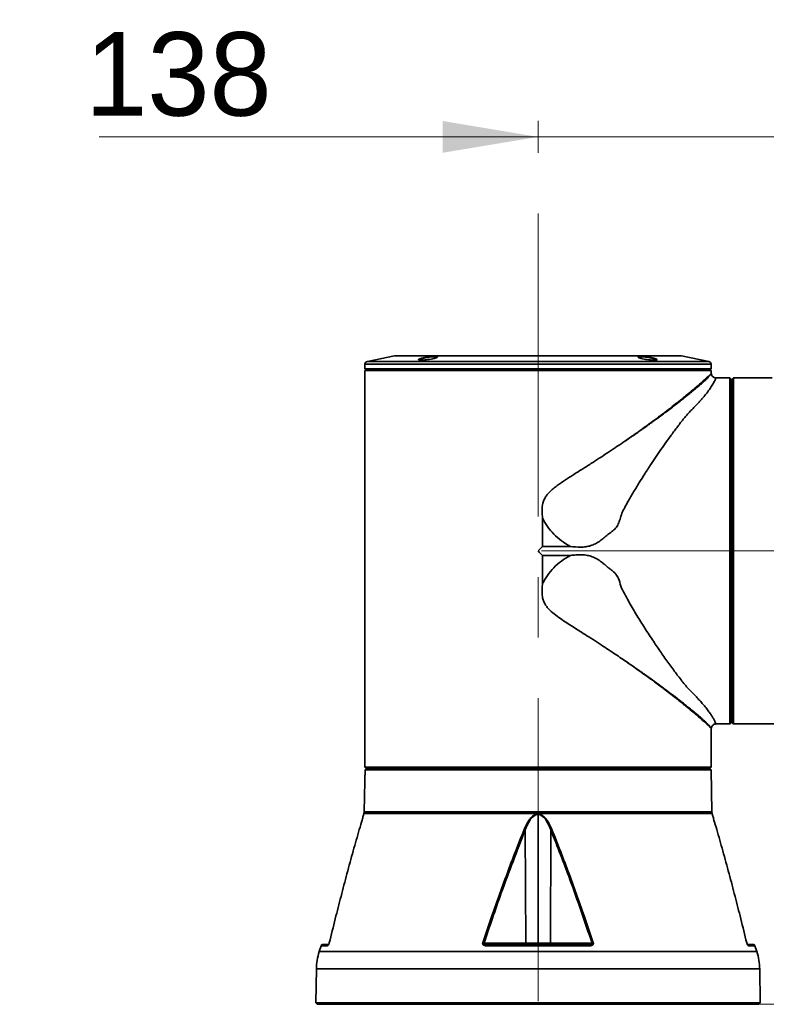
# Model space of a CAD drawing. Header units: millimetres. Extents: x 0 to 3360, y 0 to 2379.
# Tile 12 of 21: x 1221 to 1471, y 1025 to 1355. Entities that reach past the tile are written whole.
import ezdxf

# ---------------------------------------------------------------- set-up
doc = ezdxf.new("R2010")
doc.units = ezdxf.units.MM
doc.header["$LTSCALE"] = 8
doc.linetypes.add('CENTERX2', pattern=[20.32, 12.7, -2.54, 2.54, -2.54])
doc.layers.get('0').update_dxf_attribs({"lineweight": 18})
doc.layers.add('中心线层', color=6, linetype='CENTERX2', lineweight=25)
doc.layers.add('标注层', color=150, linetype='Continuous', lineweight=18)
doc.styles.add('SLDTEXTSTYLE1', font='txt')
doc.dimstyles.new('SLDDIMSTYLE0', dxfattribs={"dimtxt": 28, "dimasz": 32, "dimexe": 0, "dimexo": 0.0625, "dimgap": 7, "dimtad": 1, "dimrnd": 1e-09, "dimzin": 12, "dimdsep": 46, "dimtxsty": 'SLDTEXTSTYLE1', "dimcen": 0.09, "dimdle": 64, "dimadec": 0, "dimazin": 3, "dimtfac": 1, "dimtdec": 3, "dimtmove": 0, "dimatfit": 0, "dimfxl": 1, "dimfrac": 2, "dimtolj": 1, "dimarcsym": 0})
doc.dimstyles.new('SLDDIMSTYLE1', dxfattribs={"dimtxt": 28, "dimasz": 32, "dimexe": 0, "dimexo": 0.0625, "dimgap": 7, "dimtad": 1, "dimrnd": 1e-09, "dimzin": 12, "dimdsep": 46, "dimtxsty": 'SLDTEXTSTYLE1', "dimcen": 0.09, "dimdle": 64, "dimadec": 0, "dimazin": 3, "dimtfac": 1, "dimtdec": 3, "dimtofl": 0, "dimtmove": 0, "dimatfit": 3, "dimfxl": 1, "dimfrac": 2, "dimtolj": 1, "dimarcsym": 0})

# ---------------------------------------------------------------- blocks, each defined once
blk = doc.blocks.new('*X25')
at = {"layer": '标注层', "linetype": 'Continuous'}
for points in [[(1394.51, 1315.84), (1362.51, 1310.51), (1362.51, 1321.18)], [(1532.51, 1315.84), (1564.51, 1310.51), (1564.51, 1321.18)]]:
    blk.add_hatch(color=0, dxfattribs=at).paths.add_polyline_path(points, flags=0)
at = {"layer": '标注层', "color": 0, "linetype": 'Continuous'}
for p, q in [((1394.51, 1321.16), (1394.51, 1315.84)), ((1596.51, 1315.84), (1247.4, 1315.84)), ((1532.51, 1196.59), (1532.51, 1315.84))]:
    blk.add_line(p, q, dxfattribs=at)
at = {"layer": '标注层', "color": 0, "insert": (1274, 1336.76), "char_height": 28, "width": 106.3687, "attachment_point": 5, "style": 'SLDTEXTSTYLE1'}
blk.add_mtext('138', dxfattribs=at)
blk = doc.blocks.new('*X26')
at = {"layer": '标注层'}
for points in [[(1700.1, 1177.02), (1696.1, 1145.02), (1704.1, 1145.02)], [(1700.1, 1025.02), (1704.1, 1057.02), (1696.1, 1057.02)]]:
    blk.add_hatch(color=256, dxfattribs=at).paths.add_polyline_path(points, flags=0)
for p, q in [((1596.3, 1177.02), (1716.1, 1177.02)), ((1700.1, 1025.02), (1700.1, 1177.02)), ((1468.5, 1025.02), (1716.1, 1025.02))]:
    blk.add_line(p, q, dxfattribs=at)
at = {"layer": '标注层', "insert": (1664, 1076.58), "char_height": 28, "width": 106.0559, "attachment_point": 1, "rotation": 90, "style": 'SLDTEXTSTYLE1'}
blk.add_mtext('152', dxfattribs=at)

msp = doc.modelspace()

# ---------------------------------------------------------------- linework, layer by layer
at = {"color": 7, "linetype": 'Continuous', "lineweight": 35}
for p, q in [((1346.388, 1242.398), (1337.317, 1240.584)), ((1442.443, 1242.417), (1346.584, 1242.417)), ((1451.71, 1240.584), (1442.639, 1242.398)), ((1336.514, 1239.603), (1336.514, 1238.123)), ((1336.514, 1238.123), (1452.514, 1238.123)), ((1337.014, 1238.02), (1336.514, 1237.52)), ((1337.014, 1238.123), (1337.014, 1238.02)), ((1337.014, 1238.02), (1452.014, 1238.02)), ((1452.014, 1238.02), (1452.014, 1238.123)), ((1452.514, 1237.52), (1452.014, 1238.02)), ((1452.514, 1238.123), (1452.514, 1239.603)), ((1336.514, 1237.52), (1336.514, 1108.023)), ((1336.514, 1237.52), (1452.514, 1237.52)), ((1452.514, 1236.505), (1452.514, 1237.52)), ((1455.314, 1235.023), (1454.103, 1235.023)), ((1455.314, 1235.023), (1455.313, 1235.014)), ((1458.81, 1235.014), (1455.313, 1235.014)), ((1455.314, 1235.014), (1455.314, 1235.023)), ((1459.002, 1234.823), (1458.81, 1235.014)), ((1458.811, 1235.014), (1459.002, 1234.823)), ((1459.31, 1234.515), (1459.002, 1234.823)), ((1459.002, 1234.823), (1459.311, 1234.515)), ((1459.825, 1234.823), (1459.516, 1234.515)), ((1460.016, 1235.014), (1459.825, 1234.823)), ((1463.513, 1235.014), (1460.016, 1235.014)), ((1463.514, 1235.014), (1463.513, 1235.014)), ((1473.031, 1235.023), (1463.514, 1235.023)), ((1459.313, 1234.515), (1459.31, 1234.515)), ((1459.314, 1234.515), (1459.314, 1233.801)), ((1459.517, 1232.023), (1459.314, 1232.023)), ((1459.516, 1234.515), (1459.513, 1234.515)), ((1423.632, 1213.832), (1423.551, 1213.777)), ((1396.032, 1178.546), (1396.032, 1187.976)), ((1394.509, 1177.023), (1396.032, 1178.546)), ((1405.378, 1178.546), (1396.032, 1178.546)), ((1396.032, 1175.5), (1405.378, 1175.5)), ((1396.032, 1166.07), (1396.032, 1175.5)), ((1423.544, 1140.274), (1423.528, 1140.284)), ((1458.811, 1119.023), (1459.311, 1119.523)), ((1459.314, 1122.023), (1459.517, 1122.023)), ((1459.513, 1119.531), (1459.516, 1119.531)), ((1459.516, 1119.531), (1459.825, 1119.223)), ((1459.825, 1119.223), (1460.016, 1119.032)), ((1452.514, 1108.023), (1452.514, 1117.541)), ((1454.103, 1119.023), (1458.811, 1119.023)), ((1460.016, 1119.032), (1463.513, 1119.032)), ((1463.513, 1119.032), (1463.514, 1119.032)), ((1463.514, 1119.023), (1593.011, 1119.023)), ((1336.514, 1108.023), (1336.522, 1108.023)), ((1336.522, 1108.023), (1336.522, 1104.526)), ((1452.505, 1108.023), (1452.505, 1104.526)), ((1452.505, 1108.023), (1452.505, 1108.023)), ((1452.505, 1104.526), (1452.505, 1108.023)), ((1336.539, 1103.603), (1336.473, 1099.823)), ((1336.522, 1104.526), (1452.505, 1104.526)), ((1336.522, 1104.526), (1336.713, 1104.335)), ((1452.497, 1103.603), (1336.539, 1103.603)), ((1336.713, 1104.335), (1337.021, 1104.026)), ((1452.273, 1103.823), (1336.763, 1103.823)), ((1336.763, 1103.823), (1336.763, 1103.823)), ((1337.021, 1104.026), (1452.005, 1104.026)), ((1337.021, 1104.026), (1337.021, 1104.023)), ((1339.514, 1104.027), (1339.514, 1103.823)), ((1449.514, 1103.823), (1449.514, 1104.027)), ((1452.005, 1104.026), (1452.313, 1104.335)), ((1452.005, 1104.023), (1452.005, 1104.026)), ((1452.314, 1104.335), (1452.006, 1104.026)), ((1452.006, 1104.026), (1452.006, 1104.023)), ((1452.273, 1103.823), (1452.497, 1103.603)), ((1452.313, 1104.335), (1452.505, 1104.526)), ((1452.497, 1103.603), (1452.741, 1089.602)), ((1336.465, 1099.823), (1336.286, 1089.602)), ((1336.473, 1099.823), (1336.465, 1099.823)), ((1336.286, 1089.602), (1452.741, 1089.602)), ((1336.189, 1089.021), (1336.119, 1088.802)), ((1452.838, 1089.021), (1336.189, 1089.021)), ((1394.514, 1045.519), (1394.514, 1088.652)), ((1452.838, 1089.021), (1452.909, 1088.802)), ((1390.191, 1083.469), (1390.381, 1045.519)), ((1398.836, 1083.469), (1398.646, 1045.519)), ((1321.843, 1044.677), (1321.197, 1042.681)), ((1324.003, 1044.677), (1321.843, 1044.677)), ((1322.318, 1045.023), (1324.464, 1045.023)), ((1376.4, 1045.519), (1390.381, 1045.519)), ((1412.1, 1044.677), (1376.927, 1044.677)), ((1377.042, 1045.023), (1411.985, 1045.023)), ((1390.381, 1045.519), (1394.514, 1045.519)), ((1394.514, 1045.519), (1398.646, 1045.519)), ((1398.646, 1045.519), (1412.627, 1045.519)), ((1464.563, 1045.023), (1466.709, 1045.023)), ((1467.184, 1044.677), (1465.024, 1044.677)), ((1467.184, 1044.677), (1467.83, 1042.681)), ((1321.197, 1042.681), (1467.83, 1042.681)), ((1320.229, 1036.874), (1320.031, 1025.514)), ((1468.798, 1036.874), (1320.229, 1036.874)), ((1468.798, 1036.874), (1468.996, 1025.514)), ((1320.031, 1025.514), (1468.996, 1025.514)), ((1320.031, 1025.514), (1320.522, 1025.023)), ((1468.505, 1025.023), (1320.522, 1025.023)), ((1468.996, 1025.514), (1468.505, 1025.023))]:
    msp.add_line(p, q, dxfattribs=at)
at = {"color": 8, "linetype": 'Continuous', "lineweight": 35}
for p, q in [((1442.639, 1242.398), (1346.388, 1242.398)), ((1336.514, 1239.603), (1452.514, 1239.603)), ((1451.71, 1240.584), (1337.317, 1240.584))]:
    msp.add_line(p, q, dxfattribs=at)
at = {"color": 7, "linetype": 'Continuous', "lineweight": 35}
for points in [[(1458.811, 1119.023), (1458.81, 1119.024), (1458.81, 1119.226), (1458.81, 1119.779), (1458.809, 1120.681), (1458.809, 1121.924), (1458.809, 1123.502), (1458.808, 1125.405), (1458.808, 1127.622), (1458.808, 1130.139), (1458.807, 1132.941), (1458.807, 1136.011), (1458.807, 1139.329), (1458.807, 1142.877), (1458.806, 1146.632), (1458.806, 1150.572), (1458.806, 1154.673), (1458.806, 1158.909), (1458.806, 1163.255), (1458.806, 1167.685), (1458.806, 1172.172), (1458.806, 1176.688), (1458.806, 1181.206), (1458.806, 1185.699), (1458.806, 1190.139), (1458.806, 1194.499), (1458.806, 1198.753), (1458.806, 1202.876), (1458.806, 1206.841), (1458.807, 1210.625), (1458.807, 1214.205), (1458.807, 1217.559), (1458.807, 1220.666), (1458.808, 1223.509), (1458.808, 1226.069), (1458.808, 1228.331), (1458.809, 1230.282), (1458.809, 1231.909), (1458.809, 1233.202), (1458.81, 1234.155), (1458.81, 1234.76), (1458.81, 1235.014)], [(1460.016, 1235.014), (1460.016, 1234.75), (1460.016, 1234.12), (1460.015, 1233.128), (1460.015, 1231.78), (1460.015, 1230.084), (1460.014, 1228.052), (1460.014, 1225.697), (1460.014, 1223.032), (1460.013, 1220.076), (1460.013, 1216.846), (1460.013, 1213.364), (1460.012, 1209.652), (1460.012, 1205.732), (1460.012, 1201.631), (1460.012, 1197.373), (1460.012, 1192.986), (1460.012, 1188.498), (1460.012, 1183.937), (1460.012, 1179.333), (1460.012, 1174.713), (1460.012, 1170.108), (1460.012, 1165.548), (1460.012, 1161.06), (1460.012, 1156.673), (1460.012, 1152.415), (1460.012, 1148.313), (1460.012, 1144.394), (1460.013, 1140.681), (1460.013, 1137.199), (1460.013, 1133.97), (1460.014, 1131.014), (1460.014, 1128.349), (1460.014, 1125.993), (1460.015, 1123.961), (1460.015, 1122.266), (1460.015, 1120.918), (1460.016, 1119.926), (1460.016, 1119.295), (1460.016, 1119.032)], [(1459.311, 1119.523), (1459.31, 1119.552), (1459.31, 1119.879), (1459.31, 1120.564), (1459.309, 1121.605), (1459.309, 1122.993), (1459.309, 1124.722), (1459.308, 1126.779), (1459.308, 1129.152), (1459.308, 1131.826), (1459.307, 1134.784), (1459.307, 1138.008), (1459.307, 1141.477), (1459.306, 1145.169), (1459.306, 1149.062), (1459.306, 1153.13), (1459.306, 1157.349), (1459.306, 1161.691), (1459.306, 1166.13), (1459.306, 1170.637), (1459.306, 1175.184), (1459.306, 1179.743), (1459.306, 1184.285), (1459.306, 1188.781), (1459.306, 1193.203), (1459.306, 1197.523), (1459.306, 1201.715), (1459.306, 1205.751), (1459.307, 1209.607), (1459.307, 1213.258), (1459.307, 1216.681), (1459.307, 1219.855), (1459.308, 1222.76), (1459.308, 1225.377), (1459.308, 1227.69), (1459.309, 1229.684), (1459.309, 1231.348), (1459.309, 1232.67), (1459.31, 1233.642), (1459.31, 1234.258), (1459.31, 1234.515)], [(1459.516, 1234.515), (1459.516, 1234.256), (1459.516, 1233.634), (1459.515, 1232.653), (1459.515, 1231.318), (1459.515, 1229.639), (1459.514, 1227.625), (1459.514, 1225.291), (1459.514, 1222.65), (1459.513, 1219.719), (1459.513, 1216.517), (1459.513, 1213.064), (1459.512, 1209.383), (1459.512, 1205.496), (1459.512, 1201.429), (1459.512, 1197.206), (1459.512, 1192.855), (1459.512, 1188.404), (1459.512, 1183.881), (1459.512, 1179.314), (1459.512, 1174.732), (1459.512, 1170.165), (1459.512, 1165.642), (1459.512, 1161.19), (1459.512, 1156.84), (1459.512, 1152.617), (1459.512, 1148.549), (1459.512, 1144.663), (1459.513, 1140.981), (1459.513, 1137.529), (1459.513, 1134.327), (1459.514, 1131.396), (1459.514, 1128.755), (1459.514, 1126.42), (1459.515, 1124.407), (1459.515, 1122.728), (1459.515, 1121.393), (1459.516, 1120.412), (1459.516, 1119.789), (1459.516, 1119.531)], [(1336.473, 1099.823), (1336.482, 1100.298), (1336.539, 1103.603)], [(1336.539, 1103.603), (1336.593, 1103.656), (1336.763, 1103.823)], [(1336.763, 1103.823), (1336.593, 1103.656), (1336.539, 1103.603)], [(1377.042, 1045.023), (1377.023, 1045.017), (1377.005, 1044.998), (1376.987, 1044.968), (1376.971, 1044.927), (1376.956, 1044.876), (1376.944, 1044.816), (1376.934, 1044.749), (1376.927, 1044.677)], [(1390.668, 1045.023), (1390.612, 1045.032), (1390.559, 1045.061), (1390.51, 1045.106), (1390.466, 1045.168), (1390.43, 1045.243), (1390.404, 1045.329), (1390.387, 1045.422), (1390.381, 1045.519)], [(1398.359, 1045.023), (1398.415, 1045.032), (1398.468, 1045.061), (1398.518, 1045.106), (1398.561, 1045.168), (1398.597, 1045.243), (1398.623, 1045.329), (1398.64, 1045.422), (1398.646, 1045.519)], [(1411.985, 1045.023), (1412.004, 1045.017), (1412.022, 1044.998), (1412.04, 1044.968), (1412.056, 1044.927), (1412.071, 1044.876), (1412.083, 1044.816), (1412.093, 1044.749), (1412.1, 1044.677)]]:
    msp.add_lwpolyline(points, dxfattribs=at)
for centre, radius, start, end in [((1346.584, 1241.417), 1, 90, 101.30993), ((1442.443, 1241.417), 1, 78.69007, 90), ((1337.514, 1239.603), 1, 101.30993, 180), ((1451.514, 1239.603), 1, 360, 78.69007), ((1334.286, 1089.636), 2, 342.07208, 359), ((1454.741, 1089.636), 2, 181, 197.92792), ((1389.301, 1081.967), 1.747, 59.33884, 71.05199), ((1399.726, 1081.967), 1.747, 108.94801, 120.66116), ((1322.318, 1044.523), 0.5, 90, 162.07208), ((1324.603, 1045.621), 0.0551, 120.71334, 185.20911), ((1375.499, 1043.691), 2.037, 63.76588, 76.02581), ((1413.528, 1043.691), 2.037, 103.97442, 116.23389), ((1464.424, 1045.621), 0.0553, 358.56983, 59.26859), ((1466.709, 1044.523), 0.5, 17.92792, 90), ((1340.226, 1036.525), 20, 162.07208, 179), ((1448.801, 1036.525), 20, 1, 17.92792)]:
    msp.add_arc(centre, radius, start, end, dxfattribs=at)
at = {"color": 8, "linetype": 'Continuous', "lineweight": 35}
for centre, start, end in [((1324.474, 1044.532), 110.69858, 162.91056), ((1464.553, 1044.532), 17.0882, 69.33613)]:
    msp.add_arc(centre, 0.493, start, end, dxfattribs=at)
at = {"color": 7, "linetype": 'Continuous', "lineweight": 35}
msp.add_ellipse((1394.514, 1177.023), major_axis=(58, -58), ratio=0.0000422, start_param=4.7123467, end_param=4.7386088, dxfattribs=at)
for points, knots in [([(1359.893, 1242.252), (1359.774, 1242.25), (1359.415, 1242.245), (1358.657, 1242.189), (1357.632, 1242.061), (1356.576, 1241.879), (1355.9, 1241.729), (1355.467, 1241.616), (1355.097, 1241.51), (1354.654, 1241.348), (1354.417, 1241.174), (1354.547, 1241.045), (1354.945, 1240.991), (1355.389, 1240.981), (1355.882, 1240.991), (1356.635, 1241.039), (1357.664, 1241.155), (1358.721, 1241.324), (1359.397, 1241.47), (1359.829, 1241.582), (1360.199, 1241.688), (1360.641, 1241.855), (1360.876, 1242.041), (1360.742, 1242.182), (1360.349, 1242.245), (1360.001, 1242.25), (1359.893, 1242.252)], [0, 0, 0, 0, 0.3164893, 0.9553906, 1.6434962, 2.342989, 3.0564959, 3.1606132, 3.4769956, 4.1151004, 4.8375748, 5.5505924, 6.2511753, 6.574412, 6.8908926, 7.5297414, 8.2197219, 8.9183246, 9.6288672, 9.7354062, 10.0517891, 10.6898574, 11.4143569, 12.1304439, 12.8323468, 13.1487715, 13.1487715, 13.1487715, 13.1487715]), ([(1354.722, 1241.121), (1354.819, 1241.181), (1354.991, 1241.289), (1355.405, 1241.426), (1355.693, 1241.51), (1356.047, 1241.606), (1356.691, 1241.756), (1357.671, 1241.933), (1358.674, 1242.065), (1359.576, 1242.13), (1360.241, 1242.116), (1360.623, 1242.044), (1360.629, 1241.957), (1360.632, 1241.921)], [0, 0, 0, 0, 0.7004578, 1.2391824, 1.3671574, 1.5327057, 2.2025878, 2.8727031, 3.5832217, 4.2778325, 4.9586458, 5.6352207, 6.1223857, 6.1223857, 6.1223857, 6.1223857]), ([(1428.986, 1242.252), (1428.877, 1242.25), (1428.548, 1242.245), (1428.162, 1242.189), (1427.992, 1242.061), (1428.174, 1241.879), (1428.698, 1241.667), (1429.519, 1241.449), (1430.544, 1241.252), (1431.646, 1241.097), (1432.664, 1241.004), (1433.36, 1240.979), (1433.891, 1240.991), (1434.285, 1241.039), (1434.452, 1241.155), (1434.269, 1241.324), (1433.744, 1241.529), (1432.925, 1241.748), (1431.902, 1241.955), (1430.799, 1242.124), (1429.938, 1242.213), (1429.423, 1242.242), (1429.165, 1242.25), (1429.046, 1242.251), (1428.986, 1242.252)], [0, 0, 0, 0, 0.3167258, 0.9561053, 1.6446068, 2.344469, 3.058355, 3.7822368, 4.5077523, 5.2263129, 5.9329328, 6.5746824, 6.8914, 7.5307296, 8.2210974, 8.9200534, 9.6310118, 10.3525229, 11.0785345, 11.800038, 12.5091934, 12.8263846, 12.9885846, 13.1518245, 13.1518245, 13.1518245, 13.1518245]), ([(1428.25, 1241.867), (1428.231, 1241.913), (1428.187, 1242.015), (1428.516, 1242.101), (1428.938, 1242.123), (1429.443, 1242.117), (1430.081, 1242.077), (1431.054, 1241.957), (1432.053, 1241.784), (1432.979, 1241.576), (1433.703, 1241.358), (1434.146, 1241.165), (1434.164, 1241.074), (1434.172, 1241.035)], [0, 0, 0, 0, 0.5313287, 1.1849618, 1.7195702, 1.8735207, 2.4974675, 3.121129, 3.763767, 4.4211567, 5.0902842, 5.7628619, 6.2769768, 6.2769768, 6.2769768, 6.2769768]), ([(1394.509, 1238.123), (1392, 1238.123), (1386.982, 1238.123), (1379.584, 1238.123), (1372.442, 1238.123), (1365.677, 1238.123), (1359.406, 1238.123), (1353.735, 1238.123), (1348.762, 1238.123), (1344.573, 1238.123), (1341.233, 1238.123), (1338.825, 1238.123), (1337.307, 1238.123), (1337.119, 1238.123), (1337.025, 1238.123)], [0, 0, 0, 0, 4.7998793, 9.5997565, 14.3996355, 19.1995124, 23.9993907, 28.7992689, 33.5991465, 38.3990278, 43.1989039, 47.9987834, 52.7986619, 57.4833546, 57.4833546, 57.4833546, 57.4833546]), ([(1452.002, 1238.123), (1451.909, 1238.123), (1451.719, 1238.123), (1450.199, 1238.123), (1447.79, 1238.123), (1444.449, 1238.123), (1440.259, 1238.123), (1435.285, 1238.123), (1429.614, 1238.123), (1423.342, 1238.123), (1416.576, 1238.123), (1409.433, 1238.123), (1402.035, 1238.123), (1397.018, 1238.123), (1394.509, 1238.123)], [0, 0, 0, 0, 4.6912172, 9.491441, 14.2916631, 19.0918872, 23.8921104, 28.6923336, 33.4925577, 38.2927804, 43.0930041, 47.893227, 52.693451, 57.4936736, 57.4936736, 57.4936736, 57.4936736]), ([(1454.103, 1235.023), (1454.095, 1235.004), (1454.079, 1234.965), (1453.957, 1234.653), (1453.746, 1234.162), (1453.37, 1233.395), (1452.746, 1232.308), (1451.736, 1230.809), (1450.636, 1229.4), (1449.641, 1228.226), (1448.888, 1227.373), (1448.072, 1226.48), (1447.193, 1225.553), (1446.266, 1224.591), (1445.264, 1223.621), (1444.34, 1222.592), (1443.365, 1221.407), (1442.334, 1220.1), (1441.252, 1218.691), (1440.205, 1217.297), (1439.139, 1215.853), (1437.801, 1214.008), (1436.186, 1211.726), (1434.359, 1209.072), (1432.388, 1206.142), (1430.425, 1203.132), (1428.417, 1199.934), (1426.548, 1196.853), (1424.919, 1194.077), (1423.637, 1191.675), (1422.557, 1189.724), (1422.06, 1187.788), (1421.487, 1186.042), (1420.546, 1184.616), (1419.264, 1183.485), (1417.853, 1182.521), (1416.597, 1181.353), (1415.234, 1180.314), (1413.773, 1179.408), (1412.182, 1178.746), (1410.497, 1178.379), (1408.215, 1178.223), (1406.511, 1178.417), (1405.378, 1178.546)], [0, 0, 0, 0, 2.446588, 4.8802017, 7.4093658, 9.7317489, 13.0323666, 16.2232138, 19.4297472, 20.7945798, 22.1748685, 23.5721683, 24.9642333, 26.3650059, 27.7820582, 29.1512661, 30.5284799, 32.3554372, 33.9909344, 35.553176, 37.1678662, 38.8350539, 41.570824, 44.3513409, 46.8677481, 50.1474625, 52.8662081, 55.6224508, 58.3587645, 60.0842726, 61.6843157, 63.2523189, 64.4656162, 65.6880487, 66.910474, 68.1449883, 69.3804072, 70.610861, 71.8431099, 73.0827704, 74.3099772, 75.5489536, 78.0032652, 78.0032652, 78.0032652, 78.0032652]), ([(1423.632, 1213.832), (1424.692, 1214.564), (1426.702, 1215.953), (1429.614, 1218.023), (1432.341, 1220), (1435.058, 1222.017), (1437.631, 1223.969), (1440.051, 1225.846), (1442.2, 1227.551), (1444.411, 1229.343), (1446.612, 1231.171), (1448.688, 1232.949), (1450.363, 1234.427), (1451.596, 1235.554), (1452.373, 1236.335), (1452.466, 1236.45), (1452.511, 1236.505)], [0, 0, 0, 0, 2.4238799, 4.5974588, 6.9685877, 9.197089, 11.6698692, 14.0264838, 16.2680485, 18.3958543, 21.5015186, 24.5557504, 27.5917708, 30.6750285, 33.8018545, 36.7560347, 36.7560347, 36.7560347, 36.7560347]), ([(1452.495, 1236.451), (1452.464, 1236.403), (1452.392, 1236.293), (1452.143, 1235.938), (1451.781, 1235.49), (1451.348, 1235.016), (1450.799, 1234.469), (1450.182, 1233.896), (1449.458, 1233.251), (1448.577, 1232.487), (1447.62, 1231.677), (1446.631, 1230.856), (1445.655, 1230.056), (1444.506, 1229.128), (1443.183, 1228.074), (1441.687, 1226.898), (1440.012, 1225.602), (1438.268, 1224.276), (1436.533, 1222.974), (1434.805, 1221.697), (1433.104, 1220.457), (1431.327, 1219.178), (1429.457, 1217.849), (1427.484, 1216.468), (1425.546, 1215.13), (1424.27, 1214.265), (1423.632, 1213.832)], [0, 0, 0, 0, 1.3982583, 3.2393117, 4.6072701, 6.0888769, 7.5142128, 8.9836515, 10.2215913, 11.7590034, 13.6038999, 14.685311, 15.9947226, 17.5370138, 19.0163685, 20.6827845, 22.5402211, 24.3053497, 25.9056646, 27.5160328, 29.0737503, 30.4407254, 32.1192986, 33.7843968, 35.2705897, 36.7553708, 36.7553708, 36.7553708, 36.7553708]), ([(1452.514, 1236.503), (1452.513, 1236.501), (1452.512, 1236.497), (1452.5, 1236.466), (1452.495, 1236.451)], [0, 0, 0, 0, 0.027954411, 0.055169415, 0.055169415, 0.055169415, 0.055169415]), ([(1452.514, 1236.503), (1452.572, 1236.289), (1452.686, 1235.866), (1453.102, 1235.403), (1453.589, 1235.114), (1453.93, 1235.054), (1454.103, 1235.023)], [0, 0, 0, 0, 0.6578918, 1.3026995, 1.8119206, 2.335939, 2.335939, 2.335939, 2.335939]), ([(1459.314, 1119.523), (1459.313, 1119.617), (1459.313, 1119.805), (1459.312, 1121.316), (1459.312, 1123.701), (1459.311, 1127.007), (1459.311, 1131.154), (1459.31, 1136.08), (1459.31, 1141.698), (1459.309, 1147.915), (1459.309, 1154.624), (1459.309, 1161.713), (1459.309, 1169.061), (1459.309, 1176.543), (1459.309, 1184.034), (1459.309, 1191.406), (1459.309, 1198.534), (1459.309, 1205.299), (1459.31, 1211.584), (1459.31, 1217.285), (1459.311, 1222.304), (1459.311, 1226.555), (1459.312, 1229.972), (1459.312, 1232.475), (1459.313, 1234.109), (1459.313, 1234.379), (1459.313, 1234.515)], [0, 0, 0, 0, 4.7913349, 9.5826703, 14.3740046, 19.1653395, 23.9566752, 28.74801, 33.5393462, 38.3306797, 43.1220148, 47.9133508, 52.7046852, 57.4960202, 62.2873555, 67.07869, 71.8700253, 76.6613602, 81.4526952, 86.2440303, 91.0353649, 95.8266996, 100.6180354, 105.4093705, 110.2007058, 114.9920408, 114.9920408, 114.9920408, 114.9920408]), ([(1459.314, 1122.023), (1459.313, 1122.114), (1459.313, 1122.295), (1459.312, 1123.756), (1459.312, 1126.061), (1459.311, 1129.256), (1459.311, 1133.263), (1459.31, 1138.021), (1459.31, 1143.445), (1459.309, 1149.444), (1459.309, 1155.915), (1459.309, 1162.747), (1459.309, 1169.823), (1459.309, 1177.023), (1459.309, 1184.222), (1459.309, 1191.299), (1459.309, 1198.131), (1459.309, 1204.602), (1459.31, 1210.601), (1459.31, 1216.025), (1459.311, 1220.782), (1459.311, 1224.79), (1459.312, 1227.985), (1459.312, 1230.289), (1459.313, 1231.75), (1459.313, 1231.932), (1459.314, 1232.023)], [0, 0, 0, 0, 4.5833337, 9.1666667, 13.7500016, 18.3333337, 22.9166683, 27.5000022, 32.0833344, 36.6666696, 41.2500028, 45.8333346, 50.4166699, 55.0000019, 59.5833362, 64.1666697, 68.7500027, 73.3333358, 77.9166696, 82.5000035, 87.0833371, 91.66667, 96.2500037, 100.8333382, 105.4166709, 110.0000047, 110.0000047, 110.0000047, 110.0000047]), ([(1459.314, 1234.515), (1459.314, 1234.367), (1459.314, 1234.073), (1459.315, 1233.104), (1459.315, 1232.15), (1459.315, 1232.023)], [0, 0, 0, 0, 1.1575112, 2.3150226, 2.4920465, 2.4920465, 2.4920465, 2.4920465]), ([(1459.513, 1234.515), (1459.513, 1234.381), (1459.513, 1234.112), (1459.512, 1232.495), (1459.512, 1230.018), (1459.511, 1226.635), (1459.511, 1222.426), (1459.51, 1217.455), (1459.51, 1211.807), (1459.509, 1205.576), (1459.509, 1198.867), (1459.509, 1191.792), (1459.509, 1184.47), (1459.509, 1179.505), (1459.509, 1177.023)], [0, 0, 0, 0, 4.791004, 9.5820078, 14.3730117, 19.1640151, 23.9550196, 28.746024, 33.5370272, 38.328032, 43.1190355, 47.9100397, 52.7010443, 57.4920482, 57.4920482, 57.4920482, 57.4920482]), ([(1396.032, 1187.976), (1395.945, 1188.829), (1395.77, 1190.536), (1395.985, 1192.697), (1396.564, 1194.322), (1397.215, 1195.439), (1398.031, 1196.441), (1399.048, 1197.436), (1400.241, 1198.422), (1401.617, 1199.434), (1403.014, 1200.394), (1404.425, 1201.326), (1405.849, 1202.243), (1407.65, 1203.386), (1410.083, 1204.922), (1412.866, 1206.697), (1415.747, 1208.563), (1418.424, 1210.321), (1421.064, 1212.081), (1422.734, 1213.22), (1423.551, 1213.777)], [0, 0, 0, 0, 2.5001854, 4.9998685, 6.2462418, 7.5033419, 8.7523382, 10.0056245, 11.651295, 13.2705955, 15.0049958, 16.6247862, 18.2456898, 20.0044361, 22.9424616, 26.8188586, 29.940506, 33.404158, 36.7232994, 39.8979614, 39.8979614, 39.8979614, 39.8979614]), ([(1396.032, 1187.976), (1396.547, 1187.038), (1397.594, 1185.133), (1399.741, 1182.59), (1402.31, 1180.283), (1404.342, 1179.133), (1405.378, 1178.546)], [0, 0, 0, 0, 3.2041435, 6.5120334, 9.9403933, 13.5043886, 13.5043886, 13.5043886, 13.5043886]), ([(1405.378, 1175.5), (1404.347, 1174.916), (1402.321, 1173.769), (1399.754, 1171.469), (1397.6, 1168.924), (1396.55, 1167.012), (1396.032, 1166.07)], [0, 0, 0, 0, 3.5478002, 6.9707005, 10.2840042, 13.5044097, 13.5044097, 13.5044097, 13.5044097]), ([(1405.378, 1175.5), (1405.983, 1175.576), (1407.13, 1175.721), (1408.866, 1175.777), (1410.567, 1175.66), (1412.26, 1175.276), (1413.856, 1174.593), (1415.067, 1173.834), (1415.993, 1173.147), (1416.506, 1172.734), (1416.874, 1172.425), (1417.093, 1172.239), (1417.411, 1171.964), (1417.697, 1171.716), (1417.911, 1171.531), (1417.965, 1171.485), (1417.979, 1171.473), (1417.982, 1171.47), (1417.983, 1171.469), (1417.983, 1171.469), (1417.983, 1171.469), (1417.983, 1171.469), (1418.249, 1171.203), (1418.903, 1170.792), (1419.815, 1170.108), (1420.738, 1169.148), (1421.771, 1167.561), (1422.14, 1165.144), (1423.468, 1162.687), (1425.132, 1159.567), (1427.329, 1155.883), (1430.03, 1151.514), (1432.74, 1147.361), (1435.446, 1143.377), (1437.598, 1140.316), (1439.324, 1137.938), (1440.585, 1136.238), (1441.828, 1134.597), (1443.062, 1133.021), (1444.291, 1131.485), (1445.623, 1130.077), (1446.965, 1128.742), (1448.188, 1127.443), (1449.305, 1126.211), (1450.384, 1124.951), (1451.38, 1123.699), (1452.24, 1122.504), (1452.908, 1121.457), (1453.454, 1120.494), (1453.838, 1119.686), (1454.061, 1119.127), (1454.089, 1119.058), (1454.103, 1119.023)], [0, 0, 0, 0, 1.3149264, 2.4958908, 3.7425798, 4.9861498, 6.2247574, 7.4725904, 8.062492, 8.7151466, 8.8946907, 9.1020209, 9.337146, 9.8030973, 9.9199755, 9.9493897, 9.9568423, 9.9587531, 9.959255, 9.9593937, 9.9594326, 9.959448, 9.9594556, 10.771177, 11.6163993, 12.4219153, 13.6512087, 15.6628608, 17.6757738, 19.7618801, 23.5352806, 27.3198479, 31.5849968, 35.2773072, 39.1270951, 41.1270019, 43.0493728, 44.8742162, 46.8738714, 48.7990731, 50.7264214, 52.6698984, 54.6134158, 56.5710454, 58.4966636, 60.9177288, 63.3497549, 65.7254956, 68.2086955, 71.3822243, 74.7252293, 78.0100651, 78.0100651, 78.0100651, 78.0100651]), ([(1459.509, 1177.023), (1459.509, 1174.541), (1459.509, 1169.576), (1459.509, 1162.254), (1459.509, 1155.179), (1459.509, 1148.47), (1459.51, 1142.239), (1459.51, 1136.591), (1459.511, 1131.62), (1459.511, 1127.411), (1459.512, 1124.027), (1459.512, 1121.55), (1459.513, 1119.933), (1459.513, 1119.665), (1459.513, 1119.531)], [0, 0, 0, 0, 4.791003, 9.5820059, 14.3730097, 19.1640132, 23.9550123, 28.7460179, 33.5370206, 38.3280248, 43.1190272, 47.9100317, 52.7010341, 57.4920371, 57.4920371, 57.4920371, 57.4920371]), ([(1423.528, 1140.284), (1422.84, 1140.754), (1421.432, 1141.715), (1419.219, 1143.196), (1416.849, 1144.761), (1414.278, 1146.437), (1411.665, 1148.116), (1409.317, 1149.607), (1407.198, 1150.947), (1405.184, 1152.224), (1403.048, 1153.622), (1400.939, 1155.082), (1399.253, 1156.409), (1398.027, 1157.609), (1397.214, 1158.608), (1396.564, 1159.724), (1396.087, 1161.058), (1395.853, 1162.602), (1395.84, 1164.323), (1395.967, 1165.482), (1396.032, 1166.07)], [0, 0, 0, 0, 2.6798847, 5.4779118, 8.3941042, 11.5118823, 14.8918137, 17.8016211, 19.8485898, 22.3542541, 24.858508, 27.3652323, 29.87276, 31.1196676, 32.3666253, 33.6203153, 34.8659557, 36.4754573, 38.1479347, 39.8721973, 39.8721973, 39.8721973, 39.8721973]), ([(1423.544, 1140.274), (1424.467, 1139.647), (1426.454, 1138.297), (1428.648, 1136.766), (1430.217, 1135.657), (1431.08, 1135.044), (1431.956, 1134.417), (1432.844, 1133.776), (1433.743, 1133.124), (1435.289, 1131.994), (1437.279, 1130.518), (1439.496, 1128.838), (1441.025, 1127.66), (1442.035, 1126.872), (1442.657, 1126.385), (1443.188, 1125.966), (1443.635, 1125.612), (1444.003, 1125.319), (1444.663, 1124.791), (1445.543, 1124.081), (1446.556, 1123.252), (1447.567, 1122.414), (1448.536, 1121.594), (1449.424, 1120.825), (1450.198, 1120.136), (1450.903, 1119.48), (1451.535, 1118.837), (1452.032, 1118.259), (1452.366, 1117.793), (1452.454, 1117.657), (1452.495, 1117.594)], [0, 0, 0, 0, 2.1542037, 4.640445, 5.3455109, 6.0725474, 6.8213196, 7.5915858, 8.3830749, 9.1955032, 11.7416141, 13.9203195, 15.7394323, 16.5166566, 17.2068705, 17.8109278, 18.3296021, 18.7635686, 19.1134072, 20.7084064, 22.0596191, 23.1722906, 25.0249718, 26.5680162, 27.8095138, 29.5461375, 31.3284609, 33.1113817, 35.1538744, 36.8620544, 36.8620544, 36.8620544, 36.8620544]), ([(1452.511, 1117.541), (1452.512, 1117.54), (1452.592, 1117.45), (1452.302, 1117.791), (1451.593, 1118.492), (1450.428, 1119.557), (1449.068, 1120.764), (1447.622, 1122.012), (1445.955, 1123.423), (1444.253, 1124.83), (1442.548, 1126.213), (1440.894, 1127.533), (1439.065, 1128.967), (1437.056, 1130.514), (1434.524, 1132.429), (1431.406, 1134.733), (1427.635, 1137.443), (1424.924, 1139.319), (1423.544, 1140.274)], [0, 0, 0, 0, 0.0341221, 3.0176373, 6.1513011, 9.2391704, 11.5413473, 13.8436047, 16.0958168, 18.4483347, 20.1372982, 21.9022277, 23.7438167, 25.6626696, 27.6593233, 30.6507635, 33.7028994, 36.8701449, 36.8701449, 36.8701449, 36.8701449]), ([(1459.315, 1122.023), (1459.315, 1121.823), (1459.315, 1120.808), (1459.314, 1119.843), (1459.314, 1119.63), (1459.314, 1119.523)], [0, 0, 0, 0, 0.2735438, 1.3867673, 2.4999908, 2.4999908, 2.4999908, 2.4999908]), ([(1452.495, 1117.594), (1452.5, 1117.579), (1452.512, 1117.549), (1452.513, 1117.545), (1452.514, 1117.543)], [0, 0, 0, 0, 0.027215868, 0.055171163, 0.055171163, 0.055171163, 0.055171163]), ([(1452.514, 1117.543), (1452.572, 1117.757), (1452.686, 1118.18), (1453.102, 1118.643), (1453.589, 1118.932), (1453.93, 1118.992), (1454.103, 1119.023)], [0, 0, 0, 0, 0.6578918, 1.3026981, 1.8119192, 2.3359384, 2.3359384, 2.3359384, 2.3359384]), ([(1337.021, 1104.023), (1337.155, 1104.023), (1337.423, 1104.023), (1339.04, 1104.023), (1341.516, 1104.023), (1344.899, 1104.023), (1349.108, 1104.023), (1354.078, 1104.023), (1359.726, 1104.023), (1365.956, 1104.023), (1372.665, 1104.023), (1379.74, 1104.023), (1387.062, 1104.023), (1392.026, 1104.023), (1394.509, 1104.023)], [0, 0, 0, 0, 4.7906055, 9.5812106, 14.371816, 19.1624215, 23.9530295, 28.7436321, 33.5342393, 38.3248447, 43.1154497, 47.9060552, 52.696661, 57.4872661, 57.4872661, 57.4872661, 57.4872661]), ([(1394.509, 1104.023), (1396.991, 1104.023), (1401.956, 1104.023), (1409.278, 1104.023), (1416.353, 1104.023), (1423.062, 1104.023), (1429.293, 1104.023), (1434.942, 1104.023), (1439.913, 1104.023), (1444.123, 1104.023), (1447.507, 1104.023), (1449.985, 1104.023), (1451.602, 1104.023), (1451.871, 1104.023), (1452.005, 1104.023)], [0, 0, 0, 0, 4.7914011, 9.5828028, 14.3742046, 19.1656056, 23.9570072, 28.748409, 33.5398111, 38.3312118, 43.1226131, 47.9140146, 52.7054162, 57.4968178, 57.4968178, 57.4968178, 57.4968178]), ([(1336.119, 1088.802), (1336.107, 1088.761), (1336.083, 1088.678), (1335.891, 1088.003), (1335.426, 1086.38), (1334.943, 1084.723), (1334.621, 1083.619)], [0, 0, 0, 0, 0.6707553, 1.3510345, 2.6980351, 5.3950686, 5.3950686, 5.3950686, 5.3950686]), ([(1389.868, 1083.619), (1390.362, 1084.724), (1391.104, 1086.382), (1392.528, 1088.026), (1393.599, 1088.669), (1394.54, 1088.873), (1395.474, 1088.649), (1396.53, 1087.995), (1397.934, 1086.358), (1398.669, 1084.714), (1399.159, 1083.619)], [0, 0, 0, 0, 3.6674535, 5.4991005, 6.4241818, 7.3359644, 8.2488902, 9.1704898, 10.9894502, 14.6242306, 14.6242306, 14.6242306, 14.6242306]), ([(1394.513, 1088.652), (1394.275, 1088.625), (1393.767, 1088.567), (1392.719, 1087.939), (1391.347, 1086.263), (1390.64, 1084.552), (1390.191, 1083.469)], [0, 0, 0, 0, 0.7002794, 1.4900264, 3.5432416, 7.0888927, 7.0888927, 7.0888927, 7.0888927]), ([(1398.836, 1083.469), (1398.388, 1084.551), (1397.68, 1086.262), (1396.309, 1087.939), (1395.261, 1088.568), (1394.752, 1088.625), (1394.513, 1088.652)], [0, 0, 0, 0, 3.5424469, 5.5991998, 6.3893148, 7.0894607, 7.0894607, 7.0894607, 7.0894607]), ([(1454.406, 1083.619), (1454.084, 1084.721), (1453.602, 1086.376), (1453.138, 1087.998), (1452.944, 1088.677), (1452.92, 1088.761), (1452.909, 1088.802)], [0, 0, 0, 0, 2.6918467, 4.0386568, 4.7212792, 5.3950676, 5.3950676, 5.3950676, 5.3950676]), ([(1334.621, 1083.619), (1333.935, 1081.239), (1332.52, 1076.333), (1330.488, 1068.856), (1328.49, 1061.26), (1326.52, 1053.543), (1325.236, 1048.345), (1324.575, 1045.668)], [0, 0, 0, 0, 7.505523, 15.4720374, 23.3161181, 31.0485911, 39.2610774, 39.2610774, 39.2610774, 39.2610774]), ([(1375.991, 1045.668), (1376.9, 1048.345), (1378.666, 1053.543), (1381.374, 1061.259), (1384.132, 1068.855), (1386.951, 1076.332), (1388.915, 1081.239), (1389.868, 1083.619)], [0, 0, 0, 0, 8.4531957, 16.4128404, 24.4872844, 32.6877196, 40.4142247, 40.4142247, 40.4142247, 40.4142247]), ([(1390.191, 1083.469), (1387.476, 1076.462), (1382.628, 1063.948), (1378.303, 1051.15), (1376.4, 1045.519)], [0, 0, 0, 0, 22.6143046, 40.3838766, 40.3838766, 40.3838766, 40.3838766]), ([(1412.627, 1045.519), (1410.199, 1052.683), (1405.863, 1065.477), (1400.983, 1077.971), (1398.836, 1083.469)], [0, 0, 0, 0, 22.6144721, 40.3842897, 40.3842897, 40.3842897, 40.3842897]), ([(1399.159, 1083.619), (1400.112, 1081.239), (1402.076, 1076.333), (1404.895, 1068.856), (1407.652, 1061.26), (1410.361, 1053.543), (1412.127, 1048.345), (1413.036, 1045.668)], [0, 0, 0, 0, 7.7259695, 15.9264701, 24.000941, 31.9605265, 40.4142237, 40.4142237, 40.4142237, 40.4142237]), ([(1464.452, 1045.668), (1463.791, 1048.345), (1462.507, 1053.543), (1460.537, 1061.259), (1458.54, 1068.855), (1456.507, 1076.332), (1455.092, 1081.239), (1454.406, 1083.619)], [0, 0, 0, 0, 8.2119979, 15.9445296, 23.7885836, 31.7550328, 39.2610775, 39.2610775, 39.2610775, 39.2610775]), ([(1324.575, 1045.668), (1324.556, 1045.597), (1324.52, 1045.461), (1324.448, 1045.255), (1324.365, 1045.071), (1324.256, 1044.877), (1324.119, 1044.704), (1324.043, 1044.686), (1324.003, 1044.677)], [0, 0, 0, 0, 0.1561088, 0.2987645, 0.4406192, 0.594583, 0.8724415, 1.1858875, 1.1858875, 1.1858875, 1.1858875]), ([(1324.547, 1045.621), (1324.533, 1045.566), (1324.504, 1045.458), (1324.449, 1045.302), (1324.395, 1045.169), (1324.346, 1045.07), (1324.314, 1045.013), (1324.294, 1044.983), (1324.3, 1044.989), (1324.303, 1044.991)], [0, 0, 0, 0, 0.10970292, 0.21260166, 0.31156856, 0.41097967, 0.51376937, 0.62013191, 0.68791726, 0.68791726, 0.68791726, 0.68791726]), ([(1376.927, 1044.677), (1376.779, 1044.686), (1376.501, 1044.704), (1376.198, 1044.876), (1376.028, 1045.07), (1375.949, 1045.254), (1375.934, 1045.46), (1375.971, 1045.597), (1375.991, 1045.668)], [0, 0, 0, 0, 0.4302964, 0.8113982, 1.023983, 1.2196683, 1.4163357, 1.631511, 1.631511, 1.631511, 1.631511]), ([(1376.4, 1045.519), (1376.378, 1045.481), (1376.348, 1045.426), (1376.342, 1045.346), (1376.352, 1045.291), (1376.377, 1045.239), (1376.432, 1045.173), (1376.553, 1045.096), (1376.768, 1045.034), (1376.942, 1045.027), (1377.042, 1045.023)], [0, 0, 0, 0, 0.1348583, 0.1947436, 0.2523682, 0.3103834, 0.3713581, 0.5100985, 0.7262965, 1.0179901, 1.0179901, 1.0179901, 1.0179901]), ([(1411.985, 1045.023), (1412.085, 1045.027), (1412.259, 1045.034), (1412.475, 1045.096), (1412.596, 1045.174), (1412.65, 1045.239), (1412.675, 1045.291), (1412.685, 1045.346), (1412.679, 1045.426), (1412.649, 1045.481), (1412.627, 1045.519)], [0, 0, 0, 0, 0.2921021, 0.5091637, 0.647359, 0.7081404, 0.7659989, 0.8235223, 0.8833297, 1.0181065, 1.0181065, 1.0181065, 1.0181065]), ([(1413.036, 1045.668), (1413.056, 1045.597), (1413.093, 1045.461), (1413.078, 1045.255), (1413, 1045.071), (1412.83, 1044.877), (1412.527, 1044.704), (1412.248, 1044.686), (1412.1, 1044.677)], [0, 0, 0, 0, 0.2147689, 0.4110294, 0.606188, 0.818005, 1.2002727, 1.6315013, 1.6315013, 1.6315013, 1.6315013]), ([(1465.024, 1044.677), (1464.984, 1044.686), (1464.908, 1044.704), (1464.771, 1044.877), (1464.662, 1045.071), (1464.579, 1045.255), (1464.507, 1045.46), (1464.471, 1045.597), (1464.452, 1045.668)], [0, 0, 0, 0, 0.3133608, 0.5912813, 0.7452193, 0.8870534, 1.0297163, 1.1858773, 1.1858773, 1.1858773, 1.1858773]), ([(1464.724, 1044.991), (1464.727, 1044.989), (1464.733, 1044.983), (1464.713, 1045.013), (1464.681, 1045.07), (1464.632, 1045.169), (1464.578, 1045.302), (1464.523, 1045.458), (1464.494, 1045.566), (1464.48, 1045.621)], [0, 0, 0, 0, 0.06779073, 0.17415272, 0.27693893, 0.37635462, 0.47532081, 0.57821912, 0.68791961, 0.68791961, 0.68791961, 0.68791961])]:
    msp.add_open_spline(points, degree=3, knots=knots, dxfattribs=at)
at = {"layer": '中心线层', "linetype": 'CENTERX2', "lineweight": 18}
for p, q in [((1394.514, 1026.029), (1394.514, 1321.224)), ((1395.706, 1177.023), (1596.295, 1177.023))]:
    msp.add_line(p, q, dxfattribs=at)

# ---------------------------------------------------------------- dimensions: what is measured, and where the dimension line sits
at = {"layer": '标注层'}
for base, p1, p2, angle, dimstyle, picture, middle in [((1394.514, 1315.843), (1532.514, 1196.531), (1394.514, 1321.224), 0, 'SLDDIMSTYLE0', '*X25', (1273.996, 1336.764)), ((1700.099, 1177.023), (1468.505, 1025.023), (1596.295, 1177.023), 270, 'SLDDIMSTYLE1', '*X26', (1700.099, 1101.023))]:
    dim = msp.add_linear_dim(base=base, p1=p1, p2=p2, angle=angle, dimstyle=dimstyle, override={"dimsah": 1, "dimtzin": 12}, dxfattribs=at)
    dim.commit()
    dim.dimension.update_dxf_attribs({"geometry": picture, "text_midpoint": middle, "dimtype": 160})

doc.saveas('drawing.dxf')
